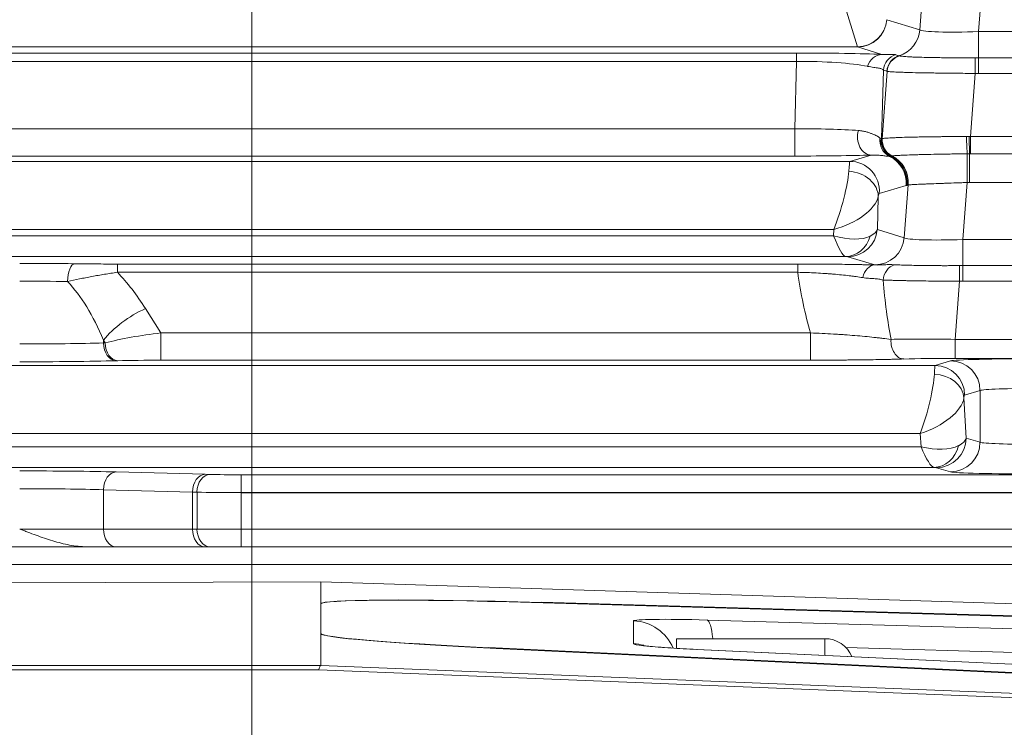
# Model space of a CAD drawing. Header units: millimetres. Extents: x 0 to 837, y 0 to 589.
# Tile 158 of 166: x 694 to 710, y 356 to 368. Entities that reach past the tile are written whole.
import ezdxf

# ---------------------------------------------------------------- set-up
doc = ezdxf.new("R2010")
doc.units = ezdxf.units.MM
doc.layers.add('1', color=7, linetype='Continuous', true_color=0xffffff)
doc.styles.add('ideas_simplex', font='simplex.shx')
doc.dimstyles.get("Standard").update_dxf_attribs({"dimtxt": 0.18, "dimasz": 0.18, "dimexe": 0.18, "dimexo": 0.0625, "dimgap": 0.09, "dimtad": 0, "dimtih": 1, "dimtoh": 1, "dimdec": 4, "dimzin": 0, "dimdsep": 46, "dimtxsty": 'Standard', "dimcen": 0.09, "dimadec": 0, "dimazin": 0, "dimtfac": 1, "dimtdec": 4, "dimtofl": 0, "dimtmove": 0, "dimatfit": 3, "dimfxl": 1, "dimtolj": 1, "dimtzin": 0, "dimarcsym": 0})

# ---------------------------------------------------------------- blocks, each defined once
blk = doc.blocks.new('_U1')
at = {"layer": '1', "color": 152, "lineweight": 13}
for p, q in [((718.861996, 373.859267), (813.897117, 373.859267)), ((701.641509, 245.904525), (813.897117, 245.904525))]:
    blk.add_line(p, q, dxfattribs=at)
at = {"layer": '1', "color": 27, "lineweight": 13}
blk.add_line((811.897117, 245.904525), (811.897117, 373.859267), dxfattribs=at)
at = {"layer": '1', "color": 87, "lineweight": 25}
for p, q in [((810.397117, 316.984396), (804.772117, 316.984396)), ((804.772117, 316.984396), (804.772117, 315.484396)), ((810.397117, 315.484396), (810.397117, 316.984396)), ((804.772117, 304.279396), (804.772117, 302.779396)), ((810.397117, 302.779396), (810.397117, 304.279396)), ((804.772117, 302.779396), (810.397117, 302.779396))]:
    blk.add_line(p, q, dxfattribs=at)
at = {"layer": '1', "color": 27, "lineweight": 18}
for points in [[(811.897117, 373.859267), (812.426098, 370.859269), (811.368136, 370.859265)], [(811.897117, 245.904525), (811.368136, 248.904523), (812.426098, 248.904527)]]:
    blk.add_solid(points, dxfattribs=at)
at = {"layer": '1', "color": 87, "linetype": 'Continuous', "lineweight": 25, "char_height": 3, "attachment_point": 7, "rotation": 90, "line_spacing_factor": 1.204819, "style": 'ideas_simplex'}
for s, insert in [('\\W1.2469;5.04', (810.243617, 304.226896)), ('\\W1.2009;128', (802.931117, 305.711896))]:
    blk.add_mtext(s, dxfattribs=dict(at, insert=insert))
blk = doc.blocks.new('_U6')
at = {"layer": '1', "color": 27, "lineweight": 13}
for p, q in [((692.684935, 323.064862), (735.144921, 387.302931)), ((735.144921, 387.302931), (737.144921, 387.302931))]:
    blk.add_line(p, q, dxfattribs=at)
at = {"layer": '1', "color": 27, "lineweight": 18}
for points in [[(698.640171, 332.074588), (699.853108, 334.868974), (700.735698, 334.285605)], [(696.820516, 329.321616), (695.607578, 326.52723), (694.724989, 327.110598)]]:
    blk.add_solid(points, dxfattribs=at)
at = {"layer": '1', "color": 87, "linetype": 'Continuous', "lineweight": 25, "char_height": 3, "attachment_point": 7, "line_spacing_factor": 1.204819, "style": 'ideas_simplex'}
for s, insert in [('\\W1.3647;3,3', (742.373921, 384.937931)), ('\\W1.4646;n°5', (753.983921, 384.937931)), ('\\W1.1484;M', (738.803921, 384.937931))]:
    blk.add_mtext(s, dxfattribs=dict(at, insert=insert))
blk = doc.blocks.new('_U16')
at = {"layer": '1', "color": 87, "lineweight": 25}
for p, q in [((660.82596, 398.699069), (659.32596, 398.699069)), ((659.32596, 398.699069), (659.32596, 393.074069)), ((673.53096, 398.699069), (672.03096, 398.699069)), ((673.53096, 393.074069), (673.53096, 398.699069)), ((659.32596, 393.074069), (660.82596, 393.074069)), ((672.03096, 393.074069), (673.53096, 393.074069))]:
    blk.add_line(p, q, dxfattribs=at)
at = {"layer": '1', "color": 152, "lineweight": 13}
for p, q in [((680.052674, 333.198102), (680.052674, 393.574069)), ((697.730343, 333.198102), (697.730343, 393.574069))]:
    blk.add_line(p, q, dxfattribs=at)
at = {"layer": '1', "color": 27, "lineweight": 13}
blk.add_line((697.730343, 391.574069), (659.32596, 391.574069), dxfattribs=at)
at = {"layer": '1', "color": 27, "lineweight": 18}
for points in [[(680.052674, 391.574069), (683.052672, 392.10305), (683.052676, 391.045088)], [(697.730343, 391.574069), (694.730345, 391.045088), (694.730341, 392.10305)]]:
    blk.add_solid(points, dxfattribs=at)
at = {"layer": '1', "color": 87, "linetype": 'Continuous', "lineweight": 25, "char_height": 3, "attachment_point": 7, "line_spacing_factor": 1.204819, "style": 'ideas_simplex'}
for s, insert in [('\\W1.3508;17,7', (660.79746, 400.834069)), ('\\W1.2865;.696', (660.79746, 393.521569))]:
    blk.add_mtext(s, dxfattribs=dict(at, insert=insert))

msp = doc.modelspace()

# ---------------------------------------------------------------- linework, layer by layer
at = {"layer": '1', "color": 143, "linetype": 'Continuous', "lineweight": 13}
for p, q in [((708.997, 367.38), (709.063, 368.258)), ((710.06, 368.298), (709.988, 367.349)), ((707.944, 367.093), (707.714, 367.84)), ((708.441, 367.549), (708.997, 367.38)), ((709.988, 367.349), (709.988, 366.909)), ((709.988, 367.349), (716.795, 367.349)), ((707.945, 367.09), (669.838, 367.09)), ((708.357, 366.964), (707.945, 367.09)), ((670.868, 366.987), (706.915, 366.987)), ((706.915, 366.987), (706.915, 366.847)), ((708.592, 366.96), (708.648, 366.943)), ((709.988, 366.645), (709.988, 366.909)), ((709.988, 366.909), (716.795, 366.909)), ((706.915, 366.847), (670.868, 366.847)), ((706.885, 365.71), (706.915, 366.847)), ((708.383, 366.698), (708.352, 365.541)), ((708.359, 365.543), (708.444, 366.679)), ((708.439, 366.681), (708.383, 366.698)), ((709.932, 366.644), (709.852, 365.579)), ((716.795, 366.645), (709.988, 366.645)), ((670.898, 365.71), (706.885, 365.71)), ((706.885, 365.71), (706.885, 365.25)), ((709.852, 365.579), (709.852, 365.289)), ((709.852, 365.579), (716.931, 365.579)), ((706.885, 365.25), (670.898, 365.25)), ((707.816, 365.161), (708.178, 365.267)), ((709.834, 364.804), (709.834, 365.289)), ((716.931, 365.289), (709.852, 365.289)), ((669.967, 365.161), (707.816, 365.161)), ((708.768, 364.753), (708.312, 364.621)), ((708.732, 363.873), (708.799, 364.764)), ((709.796, 364.804), (709.724, 363.843)), ((716.949, 364.804), (709.834, 364.804)), ((708.294, 364.565), (708.28, 364.012)), ((707.544, 364.012), (670.239, 364.012)), ((670.242, 363.906), (707.541, 363.906)), ((707.541, 363.906), (707.544, 364.012)), ((708.28, 364.012), (708.732, 363.873)), ((709.724, 363.402), (709.724, 363.843)), ((709.724, 363.843), (717.059, 363.843)), ((707.745, 363.556), (670.038, 363.556)), ((708.236, 363.414), (707.783, 363.552)), ((695.461, 363.429), (706.936, 363.429)), ((695.461, 363.289), (695.461, 363.429)), ((706.936, 363.289), (706.936, 363.429)), ((709.724, 363.402), (717.059, 363.402)), ((709.724, 363.138), (709.724, 363.402)), ((706.936, 363.289), (695.461, 363.289)), ((709.668, 363.138), (709.594, 362.157)), ((717.059, 363.138), (709.724, 363.138)), ((695.934, 362.677), (696.193, 362.266)), ((696.193, 362.266), (707.152, 362.266)), ((696.193, 361.807), (696.193, 362.266)), ((707.152, 361.807), (707.152, 362.266)), ((695.227, 362.144), (695.227, 362.097)), ((695.256, 362.098), (695.227, 362.144)), ((695.227, 362.097), (695.256, 362.098)), ((709.594, 362.157), (717.189, 362.157)), ((709.594, 361.836), (709.594, 362.157)), ((695.468, 361.798), (695.439, 361.797)), ((707.152, 361.807), (696.193, 361.807)), ((709.254, 361.718), (709.513, 361.796)), ((717.189, 361.836), (709.594, 361.836)), ((668.529, 361.718), (709.254, 361.718)), ((710.012, 361.296), (709.752, 361.218)), ((710.012, 360.423), (710.012, 361.296)), ((709.739, 361.169), (709.777, 360.493)), ((709.003, 360.568), (668.78, 360.568)), ((709.016, 360.347), (709.003, 360.568)), ((709.777, 360.493), (710.012, 360.423)), ((668.767, 360.347), (709.016, 360.347)), ((709.234, 359.997), (668.55, 359.997)), ((695.439, 359.921), (696.939, 359.882)), ((709.513, 359.923), (709.279, 359.993)), ((697.546, 359.873), (720.608, 359.873)), ((695.227, 359.621), (695.227, 358.959)), ((696.727, 359.582), (695.227, 359.621)), ((696.727, 358.959), (696.727, 359.582)), ((696.804, 358.959), (696.804, 359.58)), ((720.608, 359.575), (697.546, 359.575)), ((737.615, 359.571), (697.549, 359.571)), ((697.549, 359.571), (697.549, 358.959)), ((693.813, 358.959), (695.227, 358.959)), ((695.227, 358.959), (696.727, 358.959)), ((696.727, 358.959), (696.804, 358.959)), ((696.804, 358.959), (697.549, 358.959)), ((697.549, 358.659), (697.549, 358.959)), ((697.549, 358.959), (732.249, 358.959)), ((682.834, 358.659), (694.949, 358.659))]:
    msp.add_line(p, q, dxfattribs=at)
at = {"layer": '1', "color": 143, "linetype": 'Continuous', "lineweight": 18}
for p, q in [((697.546, 359.573), (697.549, 359.571)), ((695.439, 358.659), (694.949, 358.659)), ((696.939, 358.659), (695.439, 358.659)), ((697.027, 358.659), (696.939, 358.659)), ((697.549, 358.659), (697.027, 358.659)), ((732.249, 358.659), (697.549, 358.659))]:
    msp.add_line(p, q, dxfattribs=at)
at = {"layer": '1', "color": 9, "linetype": 'Continuous', "lineweight": 18}
for p, q in [((724.892, 358.359), (688.892, 358.359)), ((688.892, 358.04), (698.892, 358.07)), ((698.892, 358.07), (698.892, 357.698)), ((718.636, 357.441), (698.892, 358.07)), ((698.892, 357.195), (698.892, 357.698)), ((698.892, 357.197), (698.892, 357.696)), ((702.445, 357.72), (715.341, 357.349)), ((702.61, 357.723), (715.306, 357.357)), ((698.892, 357.195), (698.892, 356.657)), ((712.47, 356.445), (701.721, 356.958)), ((701.852, 356.944), (712.402, 356.441)), ((705.241, 356.928), (705.233, 356.928)), ((718.339, 356.318), (705.241, 356.928))]:
    msp.add_line(p, q, dxfattribs=at)
at = {"layer": '1', "color": 9, "linetype": 'Continuous', "lineweight": 13}
for p, q in [((702.61, 357.723), (702.61, 357.715)), ((704.168, 357.023), (704.168, 357.408)), ((705.407, 357.424), (718.63, 357.047)), ((701.721, 356.958), (701.721, 356.95)), ((718.33, 356.318), (705.233, 356.928)), ((718.734, 356.645), (707.75, 356.958)), ((678.892, 356.656), (698.891, 356.656)), ((698.857, 356.585), (678.926, 356.585)), ((714.752, 355.949), (698.857, 356.585)), ((698.892, 356.657), (714.986, 356.013))]:
    msp.add_line(p, q, dxfattribs=at)
at = {"layer": '1', "color": 27, "linetype": 'Continuous', "lineweight": 18}
for p in [(704.892, 356.945), (707.392, 357.109)]:
    msp.add_line(p, (704.892, 357.109), dxfattribs=at)
at = {"layer": '1', "color": 27, "linetype": 'Continuous', "lineweight": 13}
msp.add_line((707.392, 357.109), (707.392, 356.828), dxfattribs=at)
at = {"layer": '1', "color": 27, "linetype": 'Continuous', "lineweight": 18}
msp.add_arc((707.392, 356.609), 0.5, 23.1863, 90, dxfattribs=at)
at = {"layer": '1', "color": 143, "linetype": 'Continuous', "lineweight": 13}
for centre, major_axis, ratio, start_param, end_param in [((707.944, 367.591), (-0.368, -0.339), 0.992996, 0.829626, 2.311967), ((707.945, 367.59), (-0.146, -0.478), 0.996014, 0.297852, 1.785245), ((708.462, 367.799), (-0.021, -0.25), 0.087194, 6.203091, 6.264178), ((708.5, 367.42), (-0.146, -0.478), 0.996014, 0.598846, 1.785245), ((709.999, 367.424), (-1.006, -0.038), 0.073389, 0.079108, 1.557174), ((707.966, 367.84), (-0.02, -0.75), 0.029238, 6.196715, 6.257802), ((706.888, 366.931), (-1.801, -0.001), 0.031454, 3.758799, 4.697514), ((708.357, 366.664), (0.013, 0.3), 0.858349, 0.051043, 1.271884), ((708.68, 366.674), (-0.088, -0.287), 0.996014, 3.740438, 4.926838), ((708.737, 366.657), (0.088, 0.287), 0.996014, 0.598846, 1.785245), ((708.742, 366.655), (-0.136, -0.268), 0.995564, 3.909371, 5.098516), ((709.932, 366.623), (-0.004, 0.3), 0.000932, 4.782196, 5.970531), ((706.888, 366.631), (-1.501, -0.01), 0.144199, 3.75491, 4.693626), ((706.861, 365.605), (-1.501, -0.007), 0.069967, 3.888858, 4.696172), ((708.178, 365.567), (-0.01, 0.3), 0.776151, 1.153536, 3.100066), ((708.615, 365.515), (0.034, 0.298), 0.982269, 1.536805, 2.803365), ((708.638, 365.514), (0.026, -0.299), 0.991317, 4.517846, 5.732632), ((708.657, 365.519), (0.092, -0.286), 0.995544, 4.320806, 5.507206), ((708.659, 365.519), (0.047, -0.296), 0.993751, 4.472079, 5.658942), ((708.66, 365.519), (-0.041, 0.297), 0.992886, 1.350044, 2.536919), ((709.797, 365.558), (-0.006, 0.3), 0.044184, 1.4967, 2.685212), ((709.834, 365.558), (-0.002, 0.3), 0.014605, 1.49975, 2.687146), ((708.65, 365.516), (0.098, -0.284), 0.995464, 4.299844, 5.486244), ((706.861, 365.305), (-1.801, 0.001), 0.030434, 1.584039, 2.391353), ((708.271, 364.794), (0.14, -0.48), 0.995643, 1.207413, 2.411234), ((708.285, 364.799), (0.168, -0.471), 0.995424, 1.148438, 2.337855), ((708.303, 364.805), (0.149, -0.477), 0.995576, 1.188036, 2.374065), ((708.304, 364.805), (0.134, -0.482), 0.994903, 1.219612, 2.405631), ((709.796, 364.839), (0.001, 0.5), 0.000077, 4.642576, 5.82725), ((707.796, 364.411), (-0.02, -0.75), 0.029238, 3.168569, 3.821783), ((707.816, 364.661), (0.14, -0.48), 0.995643, 1.207413, 2.857034), ((707.544, 364.411), (-0.223, -0.749), 0.167328, 1.058343, 2.511926), ((707.798, 364.606), (-0.491, 0.093), 0.77245, 3.279264, 4.858354), ((707.544, 364.411), (-0.744, -0.267), 0.48275, 1.399063, 2.852645), ((708.292, 364.371), (-0.021, -0.25), 0.087194, 3.174945, 3.828159), ((707.541, 364.305), (-0.213, 0.749), 0.16115, 2.08728, 3.069716), ((707.541, 364.305), (-0.731, 0.292), 0.480074, 1.76049, 2.742926), ((707.745, 364.055), (0.024, 0.499), 0.878584, 3.196431, 4.437869), ((707.783, 364.052), (-0.146, -0.478), 0.996014, 0.297852, 1.785245), ((707.535, 364.051), (-0.75, 0.012), 0.344743, 2.563772, 3.034919), ((708.236, 363.914), (0.146, 0.478), 0.996014, 3.439444, 4.926838), ((709.735, 363.917), (-1.006, -0.038), 0.073389, 0.079108, 1.557174), ((707.535, 363.551), (-0.25, 0), 0.031454, 3.243932, 3.715078), ((693.813, 363.379), (-2.3, 0), 0.026186, 4.296974, 4.712389), ((694.741, 363.134), (-0.003, -0.3), 0.403547, 3.170207, 4.71705), ((708.239, 363.113), (-0.008, -0.3), 0.714578, 3.179021, 4.439644), ((709.734, 363.418), (-1.504, 0), 0.026223, 0.085495, 0.105874), ((708.634, 363.129), (-0.018, -0.299), 0.865443, 3.477325, 4.664411), ((709.668, 363.117), (0.004, -0.3), 0.000932, 1.640603, 2.828939), ((693.813, 359.31), (0, -4.762), 0.629991, 2.356194, 2.559929), ((709.894, 365.227), (-0.61, -5.359), 0.555322, 5.144862, 5.359549), ((693.813, 363.079), (-2, 0), 0.030114, 4.296974, 4.712389), ((693.813, 358.777), (0, -4.762), 0.419994, 2.356194, 2.726178), ((709.894, 366.027), (-0.489, -5.474), 0.272631, 5.287995, 5.521537), ((695.934, 362.144), (-0.846, -0.533), 0.470381, 4.424297, 5.353741), ((695.971, 362.085), (-1.081, -0.157), 0.138573, 4.485747, 5.415191), ((693.813, 362.14), (-2, 0), 0.030114, 1.570796, 2.356194), ((695.439, 362.097), (0.008, -0.3), 0.706986, 4.693878, 6.246163), ((695.468, 362.098), (0.008, -0.3), 0.706986, 4.693878, 6.246163), ((708.726, 362.127), (0.008, -0.3), 0.722159, 4.590091, 6.245333), ((709.598, 362.105), (-1.503, 0.023), 0.034806, 4.715539, 5.522042), ((693.813, 361.84), (-2.3, 0), 0.026186, 1.570796, 2.356194), ((695.971, 361.785), (-0.824, -0.006), 0.024921, 4.439755, 5.369199), ((709.598, 361.805), (-1.203, 0), 0.026128, 4.71567, 5.522173), ((711.008, 361.792), (-1.5, 0), 0.026186, 4.712389, 6.195919), ((709.513, 361.296), (0.143, -0.479), 0.995856, 1.281115, 2.84963), ((709.003, 360.968), (-0.207, -0.749), 0.157833, 1.052243, 2.549231), ((709.254, 360.968), (0, -0.75), 0.029163, 3.167773, 3.777582), ((709.241, 361.169), (-0.497, 0.059), 0.802499, 3.288192, 4.807197), ((709.254, 361.218), (0.143, -0.479), 0.995856, 1.281115, 2.84963), ((711.008, 361.292), (-1, 0), 0.039279, 4.712389, 6.195919), ((709.003, 360.968), (-0.723, -0.306), 0.478289, 1.371252, 2.868239), ((709.752, 360.968), (0, -0.25), 0.087489, 3.167773, 3.777582), ((709.279, 360.493), (-0.143, -0.479), 0.995856, 0.291963, 1.860478), ((709.513, 360.423), (-0.143, -0.479), 0.995856, 0.291963, 1.860478), ((709.03, 360.492), (-0.75, -0.025), 0.344332, 2.531192, 3.045743), ((711.008, 360.426), (-1, 0), 0.039279, 0.087266, 1.570796), ((709.016, 360.747), (-0.751, 0.254), 0.483887, 1.732792, 2.715229), ((709.016, 360.747), (-0.229, 0.749), 0.170757, 2.08091, 3.063346), ((709.234, 360.497), (-0.022, -0.499), 0.864178, 0.052046, 1.343433), ((693.813, 359.879), (-2.3, 0), 0.026186, 3.926991, 4.712389), ((695.439, 359.621), (-0.008, -0.3), 0.706986, 3.178615, 4.7309), ((709.03, 359.993), (-0.25, 0), 0.031404, 3.246502, 3.761053), ((711.008, 359.926), (-1.5, 0), 0.026186, 0.087266, 1.570796), ((696.939, 359.582), (-0.008, -0.3), 0.706986, 3.178615, 4.7309), ((697.027, 359.58), (-0.009, -0.3), 0.745214, 3.180859, 4.734203), ((695.313, 359.839), (-2.3, 0), 0.026186, 3.871321, 3.926991), ((697.549, 359.892), (-0.7, 0), 0.026186, 0.729728, 1.566569), ((693.813, 359.579), (-2, 0), 0.030114, 3.926991, 4.712389), ((695.313, 359.539), (-2, 0), 0.030114, 3.871321, 3.926991), ((697.549, 359.592), (-1, 0), 0.01833, 0.729728, 1.567837), ((695.439, 358.959), (0, -0.3), 0.707107, 4.712389, 6.283185), ((696.939, 358.959), (0, -0.3), 0.707107, 4.712389, 6.283185), ((697.027, 358.959), (0, -0.3), 0.745356, 4.712389, 6.283185)]:
    msp.add_ellipse(centre, major_axis=major_axis, ratio=ratio, start_param=start_param, end_param=end_param, dxfattribs=at)
at = {"layer": '1', "color": 9, "linetype": 'Continuous', "lineweight": 18}
for centre, major_axis, ratio, start_param, end_param in [((703.392, 357.54), (-4.5, 0.157), 0.034878, 4.888142, 6.284406), ((703.192, 357.546), (-4.3, 0.15), 0.034878, 4.888142, 6.284406), ((703.192, 357.047), (-4.3, 0.15), 0.034878, 0.00122, 1.222951), ((703.392, 357.038), (-4.5, 0.157), 0.034878, 0.00122, 1.222951), ((705.668, 356.972), (-1.5, 0.051), 0.040937, 0.949773, 1.277918), ((698.857, 354.658), (-0.04, -2), 0.071515, 3.177928, 3.413967), ((641.521, 356.947), (-57.37, 0.29), 0.00123, 3.139081, 3.141599)]:
    msp.add_ellipse(centre, major_axis=major_axis, ratio=ratio, start_param=start_param, end_param=end_param, dxfattribs=at)
at = {"layer": '1', "color": 9, "linetype": 'Continuous', "lineweight": 13}
for centre, major_axis, ratio, start_param, end_param in [((705.668, 357.355), (-1.5, 0.053), 0.040247, 4.888357, 6.284621), ((704.142, 356.659), (-0.75, 0), 0.999391, 3.5385, 4.677482), ((705.381, 356.675), (0.021, 0.75), 0.181414, 5.336019, 6.247711), ((704.142, 356.274), (-0.75, 0), 0.999391, 4.445419, 4.677482), ((705.668, 356.972), (-1.5, 0.051), 0.040937, 0.0014, 0.949773)]:
    msp.add_ellipse(centre, major_axis=major_axis, ratio=ratio, start_param=start_param, end_param=end_param, dxfattribs=at)
at = {"layer": '1', "color": 143, "linetype": 'Continuous', "lineweight": 13}
for points, knots in [([(708.357, 366.964), (708.389, 366.962), (708.418, 366.962), (708.47, 366.963), (708.492, 366.964), (708.522, 366.964), (708.531, 366.965), (708.547, 366.965), (708.554, 366.965), (708.574, 366.964), (708.584, 366.963), (708.592, 366.96)], [0, 0, 0, 0, 0.25, 0.25, 0.5, 0.5, 0.625, 0.625, 0.75, 0.75, 1, 1, 1, 1]), ([(708.655, 366.941), (708.657, 366.94), (708.66, 366.94), (708.666, 366.938), (708.669, 366.937), (708.681, 366.935), (708.69, 366.934), (708.723, 366.93), (708.752, 366.928), (708.796, 366.925), (708.806, 366.924), (708.825, 366.923), (708.855, 366.922), (708.888, 366.92), (708.959, 366.918), (709.012, 366.916), (709.129, 366.913), (709.191, 366.912), (709.291, 366.91), (709.325, 366.91), (709.395, 366.909), (709.432, 366.909), (709.542, 366.908), (709.617, 366.908), (709.732, 366.908), (709.771, 366.908), (709.83, 366.908), (709.85, 366.908), (709.889, 366.908), (709.909, 366.909), (709.929, 366.909)], [0, 0, 0, 0, 0.03125, 0.03125, 0.0625, 0.0625, 0.125, 0.125, 0.25, 0.25, 0.28125, 0.28125, 0.3125, 0.375, 0.375, 0.5, 0.5, 0.625, 0.625, 0.6875, 0.6875, 0.75, 0.75, 0.875, 0.875, 0.9375, 0.9375, 0.96875, 0.96875, 1, 1, 1, 1]), ([(708.383, 366.698), (708.376, 366.707), (708.367, 366.714), (708.345, 366.723), (708.337, 366.726), (708.319, 366.731), (708.309, 366.733), (708.275, 366.739), (708.248, 366.742), (708.187, 366.751), (708.153, 366.756), (708.115, 366.763)], [0, 0, 0, 0, 0.25, 0.25, 0.375, 0.375, 0.5, 0.5, 0.75, 0.75, 1, 1, 1, 1]), ([(709.932, 366.644), (709.909, 366.644), (709.886, 366.644), (709.839, 366.645), (709.816, 366.645), (709.747, 366.645), (709.701, 366.646), (709.565, 366.647), (709.477, 366.648), (709.369, 366.649), (709.347, 366.649), (709.305, 366.65), (709.242, 366.651), (709.181, 366.652), (709.064, 366.654), (708.991, 366.655), (708.853, 366.658), (708.792, 366.66), (708.709, 366.663), (708.683, 366.664), (708.647, 366.665), (708.635, 366.665), (708.613, 366.666), (708.602, 366.667), (708.551, 366.669), (708.518, 366.671), (708.481, 366.674), (708.471, 366.675), (708.459, 366.676), (708.455, 366.677), (708.449, 366.678), (708.446, 366.678), (708.444, 366.679)], [0, 0, 0, 0, 0.03125, 0.03125, 0.0625, 0.0625, 0.125, 0.125, 0.25, 0.25, 0.28125, 0.28125, 0.3125, 0.375, 0.375, 0.5, 0.5, 0.625, 0.625, 0.6875, 0.6875, 0.71875, 0.71875, 0.75, 0.75, 0.875, 0.875, 0.9375, 0.9375, 0.96875, 0.96875, 1, 1, 1, 1]), ([(707.962, 365.681), (707.987, 365.68), (708.01, 365.676), (708.053, 365.669), (708.074, 365.664), (708.112, 365.654), (708.13, 365.648), (708.164, 365.636), (708.179, 365.63), (708.223, 365.612), (708.248, 365.6), (708.291, 365.577), (708.309, 365.566), (708.323, 365.558)], [0, 0, 0, 0, 0.125, 0.125, 0.25, 0.25, 0.375, 0.375, 0.5, 0.5, 0.75, 0.75, 1, 1, 1, 1]), ([(708.362, 365.544), (708.362, 365.544), (708.363, 365.544), (708.363, 365.544), (708.363, 365.544), (708.363, 365.544)], [0, 0, 0, 0, 0.624236, 0.624236, 1, 1, 1, 1]), ([(708.363, 365.544), (708.369, 365.545), (708.376, 365.546), (708.394, 365.549), (708.405, 365.55), (708.443, 365.553), (708.476, 365.555), (708.526, 365.558), (708.536, 365.558), (708.558, 365.559), (708.592, 365.561), (708.629, 365.562), (708.708, 365.565), (708.767, 365.567), (708.848, 365.569), (708.864, 365.569), (708.898, 365.57), (708.949, 365.571), (709.003, 365.572), (709.113, 365.574), (709.191, 365.575), (709.293, 365.576), (709.313, 365.577), (709.355, 365.577), (709.417, 365.578), (709.48, 365.578), (709.608, 365.579), (709.695, 365.579), (709.783, 365.58)], [0, 0, 0, 0, 0.0625, 0.0625, 0.125, 0.125, 0.25, 0.25, 0.28125, 0.28125, 0.3125, 0.375, 0.375, 0.5, 0.5, 0.53125, 0.53125, 0.5625, 0.625, 0.625, 0.75, 0.75, 0.78125, 0.78125, 0.8125, 0.875, 0.875, 1, 1, 1, 1]), ([(708.486, 365.244), (708.473, 365.245), (708.456, 365.246), (708.419, 365.251), (708.397, 365.254), (708.348, 365.26), (708.32, 365.263), (708.272, 365.267), (708.255, 365.267), (708.219, 365.268), (708.199, 365.268), (708.178, 365.267)], [0, 0, 0, 0, 0.25, 0.25, 0.5, 0.5, 0.75, 0.75, 0.875, 0.875, 1, 1, 1, 1]), ([(709.797, 365.288), (709.718, 365.287), (709.64, 365.286), (709.525, 365.285), (709.488, 365.284), (709.431, 365.283), (709.413, 365.283), (709.375, 365.282), (709.357, 365.282), (709.265, 365.28), (709.196, 365.279), (709.097, 365.276), (709.065, 365.276), (709.018, 365.274), (709.003, 365.274), (708.972, 365.273), (708.957, 365.273), (708.885, 365.271), (708.832, 365.269), (708.761, 365.266), (708.739, 365.265), (708.708, 365.264), (708.698, 365.264), (708.678, 365.263), (708.669, 365.262), (708.625, 365.26), (708.596, 365.258), (708.562, 365.256), (708.553, 365.255), (708.537, 365.253), (708.531, 365.252), (708.527, 365.251)], [0, 0, 0, 0, 0.125, 0.125, 0.1875, 0.1875, 0.21875, 0.21875, 0.25, 0.25, 0.375, 0.375, 0.4375, 0.4375, 0.46875, 0.46875, 0.5, 0.5, 0.625, 0.625, 0.6875, 0.6875, 0.71875, 0.71875, 0.75, 0.75, 0.875, 0.875, 0.9375, 0.9375, 1, 1, 1, 1]), ([(709.796, 364.804), (709.765, 364.803), (709.734, 364.802), (709.673, 364.8), (709.642, 364.799), (709.552, 364.796), (709.493, 364.794), (709.407, 364.79), (709.379, 364.789), (709.323, 364.787), (709.296, 364.786), (709.218, 364.783), (709.169, 364.781), (709.112, 364.779), (709.101, 364.779), (709.079, 364.778), (709.068, 364.777), (709.037, 364.776), (709.017, 364.775), (708.962, 364.773), (708.929, 364.771), (708.895, 364.77), (708.888, 364.769), (708.876, 364.769), (708.858, 364.768), (708.843, 364.767), (708.818, 364.766), (708.806, 364.765), (708.8, 364.764)], [0, 0, 0, 0, 0.0625, 0.0625, 0.125, 0.125, 0.25, 0.25, 0.3125, 0.3125, 0.375, 0.375, 0.5, 0.5, 0.53125, 0.53125, 0.5625, 0.5625, 0.625, 0.625, 0.75, 0.75, 0.78125, 0.78125, 0.8125, 0.875, 0.875, 1, 1, 1, 1]), ([(694.741, 363.434), (694.799, 363.433), (694.885, 363.432), (694.974, 363.431), (695.033, 363.431), (695.063, 363.431), (695.153, 363.43), (695.214, 363.429), (695.336, 363.429), (695.398, 363.429), (695.461, 363.429)], [0, 0, 0, 0, 0.25, 0.375, 0.375, 0.5, 0.5, 0.75, 0.75, 1, 1, 1, 1]), ([(708.239, 363.413), (708.267, 363.412), (708.295, 363.412), (708.35, 363.414), (708.377, 363.416), (708.431, 363.418), (708.457, 363.419), (708.511, 363.419), (708.538, 363.418), (708.566, 363.417)], [0, 0, 0, 0, 0.25, 0.25, 0.5, 0.5, 0.75, 0.75, 1, 1, 1, 1]), ([(708.566, 363.417), (708.594, 363.415), (708.625, 363.414), (708.677, 363.412), (708.694, 363.411), (708.731, 363.41), (708.75, 363.409), (708.809, 363.408), (708.85, 363.407), (708.916, 363.406), (708.938, 363.405), (708.984, 363.404), (709.008, 363.404), (709.08, 363.403), (709.178, 363.402), (709.282, 363.402), (709.362, 363.401), (709.389, 363.401), (709.444, 363.401), (709.471, 363.401), (709.553, 363.402), (709.608, 363.402), (709.664, 363.402)], [0, 0, 0, 0, 0.125, 0.125, 0.1875, 0.1875, 0.25, 0.25, 0.375, 0.375, 0.4375, 0.4375, 0.5, 0.5, 0.625, 0.75, 0.75, 0.8125, 0.8125, 0.875, 0.875, 1, 1, 1, 1]), ([(695.461, 363.289), (695.388, 363.278), (695.316, 363.267), (695.172, 363.244), (695.101, 363.232), (694.995, 363.212), (694.96, 363.205), (694.89, 363.191), (694.856, 363.185), (694.753, 363.163), (694.686, 363.149), (694.62, 363.134)], [0, 0, 0, 0, 0.25, 0.25, 0.5, 0.5, 0.625, 0.625, 0.75, 0.75, 1, 1, 1, 1]), ([(708.034, 363.199), (707.999, 363.205), (707.962, 363.211), (707.905, 363.219), (707.885, 363.221), (707.845, 363.227), (707.825, 363.229), (707.722, 363.242), (707.634, 363.25), (707.518, 363.26), (707.494, 363.262), (707.446, 363.266), (707.422, 363.267), (707.348, 363.272), (707.298, 363.275), (707.197, 363.28), (707.146, 363.283), (707.042, 363.286), (706.989, 363.288), (706.936, 363.289)], [0, 0, 0, 0, 0.125, 0.125, 0.1875, 0.1875, 0.25, 0.25, 0.5, 0.5, 0.5625, 0.5625, 0.625, 0.625, 0.75, 0.75, 0.875, 0.875, 1, 1, 1, 1]), ([(708.376, 363.159), (708.352, 363.165), (708.328, 363.17), (708.276, 363.178), (708.248, 363.18), (708.191, 363.184), (708.161, 363.186), (708.099, 363.191), (708.067, 363.194), (708.034, 363.199)], [0, 0, 0, 0, 0.25, 0.25, 0.5, 0.5, 0.75, 0.75, 1, 1, 1, 1]), ([(709.668, 363.138), (709.602, 363.138), (709.537, 363.138), (709.44, 363.139), (709.408, 363.139), (709.36, 363.14), (709.344, 363.14), (709.312, 363.14), (709.296, 363.14), (709.218, 363.141), (709.095, 363.143), (708.979, 363.144), (708.908, 363.146), (708.894, 363.146), (708.866, 363.146), (708.825, 363.147), (708.786, 363.148), (708.709, 363.149), (708.66, 363.15), (708.591, 363.152), (708.569, 363.153), (708.526, 363.154), (708.505, 363.154), (708.445, 363.156), (708.409, 363.158), (708.376, 363.159)], [0, 0, 0, 0, 0.125, 0.125, 0.1875, 0.1875, 0.21875, 0.21875, 0.25, 0.25, 0.375, 0.5, 0.5, 0.53125, 0.53125, 0.5625, 0.625, 0.625, 0.75, 0.75, 0.8125, 0.8125, 0.875, 0.875, 1, 1, 1, 1]), ([(707.152, 362.266), (707.218, 362.264), (707.284, 362.261), (707.413, 362.255), (707.476, 362.251), (707.57, 362.246), (707.601, 362.244), (707.663, 362.24), (707.694, 362.238), (707.785, 362.231), (707.843, 362.227), (708.014, 362.213), (708.121, 362.203), (708.248, 362.189), (708.273, 362.187), (708.323, 362.181), (708.396, 362.172), (708.465, 362.163), (708.51, 362.157)], [0, 0, 0, 0, 0.125, 0.125, 0.25, 0.25, 0.3125, 0.3125, 0.375, 0.375, 0.5, 0.5, 0.75, 0.75, 0.8125, 0.8125, 0.875, 1, 1, 1, 1])]:
    msp.add_open_spline(points, degree=3, knots=knots, dxfattribs=at)
for points in [[(708.648, 366.943), (708.65, 366.942), (708.652, 366.942), (708.655, 366.941)], [(709.929, 366.909), (709.949, 366.909), (709.968, 366.909), (709.988, 366.909)], [(708.444, 366.679), (708.443, 366.68), (708.441, 366.681), (708.439, 366.681)], [(709.988, 366.645), (709.97, 366.645), (709.951, 366.644), (709.932, 366.644)], [(708.323, 365.558), (708.331, 365.553), (708.337, 365.549), (708.343, 365.546)], [(708.343, 365.546), (708.346, 365.544), (708.349, 365.542), (708.352, 365.541)], [(708.352, 365.541), (708.354, 365.541), (708.356, 365.542), (708.359, 365.543)], [(708.359, 365.543), (708.36, 365.543), (708.361, 365.544), (708.362, 365.544)], [(709.783, 365.58), (709.799, 365.58), (709.814, 365.58), (709.829, 365.579)], [(709.829, 365.579), (709.837, 365.579), (709.845, 365.579), (709.852, 365.579)], [(708.506, 365.246), (708.5, 365.245), (708.493, 365.244), (708.486, 365.244)], [(708.517, 365.248), (708.513, 365.247), (708.51, 365.246), (708.506, 365.246)], [(708.523, 365.251), (708.521, 365.25), (708.519, 365.249), (708.517, 365.248)], [(708.526, 365.251), (708.525, 365.251), (708.524, 365.251), (708.523, 365.251)], [(708.527, 365.251), (708.526, 365.251), (708.526, 365.251), (708.526, 365.251)], [(709.834, 365.289), (709.821, 365.289), (709.809, 365.288), (709.797, 365.288)], [(709.852, 365.289), (709.846, 365.289), (709.84, 365.289), (709.834, 365.289)], [(708.781, 364.758), (708.777, 364.756), (708.772, 364.755), (708.768, 364.753)], [(708.799, 364.764), (708.793, 364.762), (708.787, 364.76), (708.781, 364.758)], [(708.8, 364.764), (708.8, 364.764), (708.8, 364.764), (708.799, 364.764)], [(709.834, 364.804), (709.821, 364.804), (709.809, 364.804), (709.796, 364.804)], [(709.664, 363.402), (709.684, 363.402), (709.704, 363.402), (709.724, 363.402)], [(709.724, 363.138), (709.705, 363.138), (709.686, 363.138), (709.668, 363.138)]]:
    msp.add_open_spline(points, degree=3, dxfattribs=at)
at = {"layer": '1', "color": 143, "linetype": 'Continuous', "lineweight": 18}
for points, knots in [([(706.936, 363.429), (706.998, 363.429), (707.059, 363.429), (707.181, 363.428), (707.241, 363.428), (707.36, 363.427), (707.418, 363.427), (707.491, 363.426), (707.506, 363.426), (707.534, 363.426), (707.577, 363.425), (707.619, 363.425), (707.758, 363.423), (707.862, 363.421), (707.987, 363.419), (708.011, 363.418), (708.059, 363.417), (708.13, 363.416), (708.196, 363.414), (708.239, 363.413)], [0, 0, 0, 0, 0.125, 0.125, 0.25, 0.25, 0.375, 0.375, 0.40625, 0.40625, 0.4375, 0.5, 0.5, 0.75, 0.75, 0.8125, 0.8125, 0.875, 1, 1, 1, 1]), ([(708.726, 361.827), (708.674, 361.825), (708.62, 361.824), (708.537, 361.822), (708.508, 361.821), (708.45, 361.82), (708.421, 361.819), (708.272, 361.816), (708.147, 361.814), (707.948, 361.812), (707.88, 361.811), (707.792, 361.81), (707.774, 361.81), (707.739, 361.809), (707.685, 361.809), (707.632, 361.808), (707.523, 361.808), (707.45, 361.807), (707.302, 361.807), (707.227, 361.807), (707.152, 361.807)], [0, 0, 0, 0, 0.125, 0.125, 0.1875, 0.1875, 0.25, 0.25, 0.5, 0.5, 0.625, 0.625, 0.65625, 0.65625, 0.6875, 0.75, 0.75, 0.875, 0.875, 1, 1, 1, 1]), ([(697.546, 359.575), (697.546, 359.613), (697.546, 359.652), (697.546, 359.723), (697.546, 359.756), (697.546, 359.811), (697.546, 359.833), (697.546, 359.864), (697.546, 359.872), (697.546, 359.873)], [0, 0, 0, 0, 0.25, 0.25, 0.5, 0.5, 0.75, 0.75, 1, 1, 1, 1]), ([(694.949, 358.659), (694.899, 358.659), (694.85, 358.662), (694.752, 358.672), (694.704, 358.68), (694.608, 358.698), (694.56, 358.708), (694.464, 358.732), (694.417, 358.746), (694.275, 358.788), (694.182, 358.82), (694.043, 358.871), (693.974, 358.897), (693.893, 358.928), (693.859, 358.941), (693.836, 358.95), (693.825, 358.955), (693.813, 358.959)], [0, 0, 0, 0, 0.125, 0.125, 0.25, 0.25, 0.375, 0.375, 0.5, 0.5, 0.75, 0.75, 0.875, 0.9375, 0.96875, 0.96875, 1, 1, 1, 1])]:
    msp.add_open_spline(points, degree=3, knots=knots, dxfattribs=at)
msp.add_open_spline([(697.546, 359.575), (697.546, 359.574), (697.546, 359.574), (697.546, 359.573)], degree=3, dxfattribs=at)
at = {"layer": '1', "color": 9, "linetype": 'Continuous', "lineweight": 18}
msp.add_open_spline([(704.81, 356.951), (704.724, 356.957), (704.57, 356.968), (704.413, 356.982), (704.343, 356.991), (704.33, 356.993), (704.33, 356.993)], degree=3, knots=[0, 0, 0, 0, 0.309642, 0.635297, 0.886917, 1, 1, 1, 1], dxfattribs=at)

# ---------------------------------------------------------------- dimensions: what is measured, and where the dimension line sits
at = {"layer": '1', "color": 87, "linetype": 'Continuous', "lineweight": 25}
dim = msp.add_linear_dim(base=(680.053, 391.574), p1=(697.73, 330.698), p2=(680.053, 330.698), text='<>\\P[\\C87;{\\H1.00x;\\Fsimplex.shx;.696\\Fsimplex.shx;}\\C87; ]', dimstyle='Standard', override={"dimtxt": 3, "dimasz": 3, "dimexe": 2, "dimexo": 2.5, "dimgap": 1.5, "dimtad": 1, "dimtih": 1, "dimtoh": 0, "dimdec": 1, "dimlfac": 1, "dimzin": 8, "dimdsep": 44, "dimlunit": 2, "dimtxsty": 'ideas_simplex', "dimsah": 1, "dimse1": 0, "dimse2": 0, "dimsd1": 0, "dimsd2": 0, "dimclrd": 27, "dimclre": 152, "dimclrt": 87, "dimtol": 0, "dimtm": -0.1, "dimtfac": 0.5, "dimtdec": 2, "dimtofl": 1, "dimtmove": 0, "dimtzin": 8, "dimlwd": 13, "dimlwe": 13}, dxfattribs=at)
dim.commit()
dim.dimension.update_dxf_attribs({"geometry": '_U16', "text_midpoint": (655.91, 391.574), "dimtype": 160})
dim = msp.add_diameter_dim_2p(p1=(696.821, 329.322), p2=(698.64, 332.075), text=' <> \\C87;{\\H1.00x;\\Fsimplex.shx;n°5\\Fsimplex.shx;}\\C87;', dimstyle='Standard', override={"dimtxt": 3, "dimasz": 3, "dimexe": 2, "dimexo": 2.5, "dimgap": 1.5, "dimtih": 1, "dimtoh": 1, "dimdec": 2, "dimlfac": 1, "dimzin": 8, "dimdsep": 44, "dimlunit": 2, "dimpost": '\\C87;M<>', "dimtxsty": 'ideas_simplex', "dimsah": 1, "dimse1": 0, "dimse2": 0, "dimsd1": 0, "dimsd2": 0, "dimclrd": 27, "dimclre": 152, "dimclrt": 87, "dimtol": 0, "dimtm": -0.1, "dimtfac": 0.5, "dimtdec": 2, "dimtofl": 1, "dimtmove": 0, "dimatfit": 2, "dimtzin": 8, "dimlwd": 13, "dimlwe": 13}, dxfattribs=at)
dim.commit()
dim.dimension.update_dxf_attribs({"geometry": '_U6', "text_midpoint": (750.54, 387.303), "dimtype": 163})
dim = msp.add_linear_dim(base=(811.897, 245.905), p1=(714.649, 373.859), p2=(699.142, 245.905), angle=90, text='<>\\P[\\C87;{\\H1.00x;\\Fsimplex.shx;5.04\\Fsimplex.shx;}\\C87; ]', dimstyle='Standard', override={"dimtxt": 3, "dimasz": 3, "dimexe": 2, "dimexo": 2.5, "dimgap": 1.5, "dimtad": 1, "dimtih": 0, "dimtoh": 0, "dimdec": 1, "dimlfac": 1, "dimzin": 8, "dimdsep": 44, "dimlunit": 2, "dimtxsty": 'ideas_simplex', "dimsah": 1, "dimse1": 0, "dimse2": 0, "dimsd1": 0, "dimsd2": 0, "dimclrd": 27, "dimclre": 152, "dimclrt": 87, "dimtol": 0, "dimtm": -0.1, "dimtfac": 0.5, "dimtdec": 2, "dimtofl": 1, "dimtmove": 0, "dimtzin": 8, "dimlwd": 13, "dimlwe": 13}, dxfattribs=at)
dim.commit()
dim.dimension.update_dxf_attribs({"geometry": '_U1', "text_midpoint": (811.897, 309.882), "dimtype": 160})

doc.saveas('drawing.dxf')
